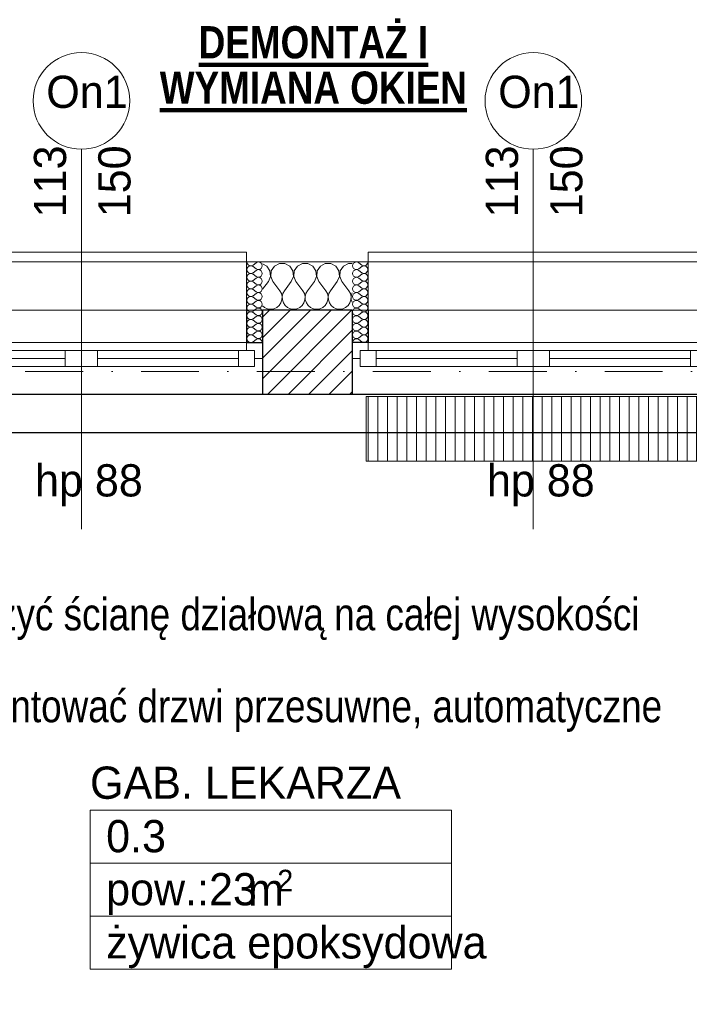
# Model space of a CAD drawing. Header units: millimetres. Extents: x 172139 to 266886, y 98118 to 138225.
# Tile 76 of 123: x 217863 to 219943, y 119371 to 122428. Entities that reach past the tile are written whole.
import ezdxf
from ezdxf.enums import TextEntityAlignment as Align

# ---------------------------------------------------------------- set-up
doc = ezdxf.new("R2010")
doc.units = ezdxf.units.MM
doc.header["$MEASUREMENT"] = 0
doc.linetypes.add('Kropki i Kreski', pattern=[360, 180, -90, 0, -90])
doc.linetypes.add('Wipeout_Contour', pattern=[1000, 0, -1000])
for name, color, linetype in [('Konstrukcja - Siatki mod', 7, 'Continuous'), ('KR_INW', 7, 'Continuous'), ('NAPIS_SODON', 7, 'Continuous'), ('Okna ArchiCADa', 7, 'Continuous'), ('STREFA_WYBURZENIA', 7, 'Continuous'), ('Znaczniki okien ArchiCADa', 7, 'Continuous')]:
    doc.layers.add(name, color=color, linetype=linetype)
for name, color, linetype, lineweight, true_color in [('Konstrukcja - Siatki mod_Nr_pióra__48', 7, 'Continuous', 15, 0xa80f02), ('KR_INW_Nr_pióra__102', 7, 'Continuous', 5, 0xcccccc), ('Metryczki pomieszczeń ArchiCADa_Nr_pióra__20', 7, 'Continuous', 13, 0xb00000), ('Okna ArchiCADa_Nr_pióra__61', 7, 'Continuous', 13, 0x6a6a6a), ('Okna ArchiCADa_Nr_pióra__64', 7, 'Continuous', 13, 0x41c341), ('PRZEBUDOWA_GRZEJNIK_DEMONTAŻ_Nr_pióra__48', 7, 'Continuous', 15, 0xa80f02), ('PRZEBUDOWA_WYBURZENIA_OPIS_Nr_pióra__8', 7, 'Continuous', 100, 0xa80f02), ('Znaczniki okien ArchiCADa_Nr_pióra__20', 7, 'Continuous', 13, 0xb00000), ('Znaczniki okien ArchiCADa_Nr_pióra__44', 7, 'Continuous', 13, 0x029e21)]:
    doc.layers.add(name, color=color, linetype=linetype, lineweight=lineweight, true_color=true_color)
for name, color, linetype, lineweight in [('KR_INW_Nr_pióra__101', 252, 'Continuous', 5), ('KR_INW_Nr_pióra__27', 7, 'Continuous', 25), ('KR_INW_Nr_pióra__47', 7, 'Continuous', 15), ('NAPIS_SODON_Nr_pióra__1', 7, 'Continuous', 13), ('NAPIS_SODON_Nr_pióra__121', 255, 'Continuous', 0), ('Okna ArchiCADa_Nr_pióra__27', 7, 'Continuous', 25), ('PRZEBUDOWA_WYBURZENIA_OPIS_Nr_pióra__1', 7, 'Continuous', 13), ('STREFA_WYBURZENIA_Nr_pióra__121', 255, 'Continuous', 0), ('Znaczniki okien ArchiCADa_Nr_pióra__7', 7, 'Continuous', 13)]:
    doc.layers.add(name, color=color, linetype=linetype, lineweight=lineweight)
doc.styles.add('GENERATED_STYLE_1', font='txt')
doc.styles.add('GENERATED_STYLE_2', font='txt')
doc.linetypes.add('X', pattern='A,0,[1,20231130_A.01.3_WYBURZENIA1.Shx,S=2.380952,R=0,X=0,Y=0],-300,0', length=300)
doc.dimstyles.new('GENERATED_STYLE__3', dxfattribs={"dimtxt": 0.18, "dimasz": 91.2, "dimexe": 0.18, "dimexo": 0.0625, "dimgap": 0.09, "dimtad": 0, "dimtih": 1, "dimtoh": 1, "dimdec": 4, "dimzin": 0, "dimdsep": 46, "dimcen": 0.09, "dimadec": 0, "dimazin": 0, "dimtfac": 1, "dimtdec": 4, "dimtmove": 0, "dimatfit": 3, "dimldrblk": 'ARROWHEAD_5', "dimfxl": 0, "dimtolj": 1, "dimtzin": 0, "dimarcsym": 0})

# ---------------------------------------------------------------- blocks, each defined once
blk = doc.blocks.new('GAB. LEKARZA_0.3_3', base_point=(218643.3, 119809.2))
at = {"layer": 'Metryczki pomieszczeń ArchiCADa_Nr_pióra__20', "linetype": 'Continuous'}
for p, q in [((218081.8, 119973.9), (219204.8, 119973.9)), ((218081.8, 119809.2), (218081.8, 119973.9)), ((219204.8, 119973.9), (219204.8, 119809.2)), ((219204.8, 119809.2), (218081.8, 119809.2)), ((218081.8, 119809.2), (219204.8, 119809.2)), ((218081.8, 119644.5), (218081.8, 119809.2)), ((219204.8, 119809.2), (219204.8, 119644.5)), ((219204.8, 119644.5), (218081.8, 119644.5)), ((218081.8, 119644.5), (219204.8, 119644.5)), ((218081.8, 119479.7), (218081.8, 119644.5)), ((219204.8, 119644.5), (219204.8, 119479.7)), ((219204.8, 119479.7), (218081.8, 119479.7))]:
    blk.add_line(p, q, dxfattribs=at)
at = {"layer": 'Metryczki pomieszczeń ArchiCADa_Nr_pióra__20'}
for tag, height, style, p in [('ROOM_NAME', 100, 'GENERATED_STYLE_2', (218081.8, 120109)), ('ROOM_NUMBER', 100, 'GENERATED_STYLE_1', (218131.8, 119943)), ('listZoneProperty', 100, 'GENERATED_STYLE_1', (218131.8, 119778.3)), ('DUMMY_385', 100, 'GENERATED_STYLE_1', (218535.5, 119776.8)), ('DUMMY_386', 66.7, 'GENERATED_STYLE_1', (218663.5, 119788.6)), ('basec', 100, 'GENERATED_STYLE_1', (218131.8, 119613.2))]:
    blk.add_attdef(tag, text='', height=height, dxfattribs=dict(at, style=style)).set_placement(p, align=Align.TOP_LEFT)
blk = doc.blocks.new('Strop_1', base_point=(179225, 121523.3))
at = {"layer": 'NAPIS_SODON_Nr_pióra__1', "linetype": 'Continuous', "flags": 128}
blk.add_lwpolyline([(179225, 121523.3), (179225.9, 107003.8), (250898.3, 107008.3), (250897.4, 121527.8)], close=True, dxfattribs=at)
blk = doc.blocks.new('Strop_2', base_point=(188316, 115154.1))
at = {"layer": 'NAPIS_SODON_Nr_pióra__121', "linetype": 'Continuous', "flags": 128}
blk.add_lwpolyline([(205315.4, 121145.6), (224463.2, 121145.6), (224463.2, 120284.7), (224843.2, 120284.7), (224843.2, 121525.6), (230445.6, 121525.6), (230445.6, 120284.7), (230445.6, 115394.1), (230442.2, 115394.1), (230443.9, 117003.9), (226439, 117009.8), (226379.4, 115221.6), (224893.2, 115252.5), (224893.2, 113397.6), (205242.2, 113397.6)], dxfattribs=at)
blk = doc.blocks.new('*X109')
at = {"layer": 'KR_INW_Nr_pióra__102', "linetype": 'Continuous'}
for p, q in [((218631.2, 121662.7), (218617.9, 121669.9)), ((218640.8, 121648.2), (218631.2, 121662.7)), ((218654.5, 121662.7), (218644.9, 121648.2)), ((218669.9, 121670.9), (218654.5, 121662.7)), ((218687.3, 121670.9), (218669.9, 121670.9)), ((218702.6, 121662.7), (218687.3, 121670.9)), ((218712.2, 121648.2), (218702.6, 121662.7)), ((218726, 121662.7), (218716.3, 121648.2)), ((218741.3, 121670.9), (218726, 121662.7)), ((218758.7, 121670.9), (218741.3, 121670.9)), ((218774, 121662.7), (218758.7, 121670.9)), ((218783.7, 121648.2), (218774, 121662.7)), ((218797.4, 121662.7), (218787.8, 121648.2)), ((218812.7, 121670.9), (218797.4, 121662.7)), ((218830.1, 121670.9), (218812.7, 121670.9)), ((218845.5, 121662.7), (218830.1, 121670.9)), ((218855.1, 121648.2), (218845.5, 121662.7)), ((218868.8, 121662.7), (218859.2, 121648.2)), ((218884.2, 121670.9), (218868.8, 121662.7)), ((218896.1, 121670.9), (218884.2, 121670.9)), ((218635.7, 121614.9), (218642.4, 121630.9)), ((218642.4, 121630.9), (218640.8, 121648.2)), ((218644.9, 121648.2), (218643.3, 121630.9)), ((218643.3, 121630.9), (218650, 121614.9)), ((218707.1, 121614.9), (218713.9, 121630.9)), ((218713.9, 121630.9), (218712.2, 121648.2)), ((218716.3, 121648.2), (218714.7, 121630.9)), ((218714.7, 121630.9), (218721.4, 121614.9)), ((218778.6, 121614.9), (218785.3, 121630.9)), ((218785.3, 121630.9), (218783.7, 121648.2)), ((218787.8, 121648.2), (218786.1, 121630.9)), ((218786.1, 121630.9), (218792.9, 121614.9)), ((218850, 121614.9), (218856.7, 121630.9)), ((218856.7, 121630.9), (218855.1, 121648.2)), ((218859.2, 121648.2), (218857.6, 121630.9)), ((218857.6, 121630.9), (218864.3, 121614.9)), ((218635.7, 121614.9), (218617.9, 121591.1)), ((218650, 121614.9), (218671.4, 121586.3)), ((218707.1, 121614.9), (218685.7, 121586.3)), ((218721.4, 121614.9), (218742.9, 121586.3)), ((218778.6, 121614.9), (218757.1, 121586.3)), ((218792.9, 121614.9), (218814.3, 121586.3)), ((218850, 121614.9), (218828.6, 121586.3)), ((218864.3, 121614.9), (218885.7, 121586.3)), ((218676.2, 121577.7), (218671.4, 121586.3)), ((218678.4, 121568.1), (218676.2, 121577.7)), ((218680.9, 121577.7), (218678.7, 121568.1)), ((218685.7, 121586.3), (218680.9, 121577.7)), ((218747.6, 121577.7), (218742.9, 121586.3)), ((218749.9, 121568.1), (218747.6, 121577.7)), ((218752.4, 121577.7), (218750.1, 121568.1)), ((218757.1, 121586.3), (218752.4, 121577.7)), ((218819.1, 121577.7), (218814.3, 121586.3)), ((218821.3, 121568.1), (218819.1, 121577.7)), ((218823.8, 121577.7), (218821.6, 121568.1)), ((218828.6, 121586.3), (218823.8, 121577.7)), ((218890.5, 121577.7), (218885.7, 121586.3)), ((218892.7, 121568.1), (218890.5, 121577.7)), ((218895.2, 121577.7), (218893, 121568.1)), ((218896.1, 121579.3), (218895.2, 121577.7)), ((218617.9, 121539.6), (218624.1, 121534.5)), ((218661.6, 121534.5), (218669.2, 121540.8)), ((218669.2, 121540.8), (218674.8, 121548.9)), ((218674.8, 121548.9), (218677.9, 121558.2)), ((218677.9, 121558.2), (218678.4, 121568.1)), ((218678.7, 121568.1), (218679.2, 121558.2)), ((218679.2, 121558.2), (218682.3, 121548.9)), ((218682.3, 121548.9), (218687.9, 121540.8)), ((218687.9, 121540.8), (218695.5, 121534.5)), ((218733.1, 121534.5), (218740.6, 121540.8)), ((218740.6, 121540.8), (218746.2, 121548.9)), ((218746.2, 121548.9), (218749.4, 121558.2)), ((218749.4, 121558.2), (218749.9, 121568.1)), ((218750.1, 121568.1), (218750.6, 121558.2)), ((218750.6, 121558.2), (218753.8, 121548.9)), ((218753.8, 121548.9), (218759.4, 121540.8)), ((218759.4, 121540.8), (218766.9, 121534.5)), ((218804.5, 121534.5), (218812.1, 121540.8)), ((218812.1, 121540.8), (218817.7, 121548.9)), ((218817.7, 121548.9), (218820.8, 121558.2)), ((218820.8, 121558.2), (218821.3, 121568.1)), ((218821.6, 121568.1), (218822.1, 121558.2)), ((218822.1, 121558.2), (218825.2, 121548.9)), ((218825.2, 121548.9), (218830.8, 121540.8)), ((218830.8, 121540.8), (218838.4, 121534.5)), ((218875.9, 121534.5), (218883.5, 121540.8)), ((218883.5, 121540.8), (218889.1, 121548.9)), ((218889.1, 121548.9), (218892.2, 121558.2)), ((218892.2, 121558.2), (218892.7, 121568.1)), ((218893, 121568.1), (218893.5, 121558.2)), ((218893.5, 121558.2), (218896.1, 121550.5)), ((218624.1, 121534.5), (218633.1, 121530.5)), ((218633.1, 121530.5), (218642.9, 121529.2)), ((218642.9, 121529.2), (218652.6, 121530.5)), ((218652.6, 121530.5), (218661.6, 121534.5)), ((218695.5, 121534.5), (218704.5, 121530.5)), ((218704.5, 121530.5), (218714.3, 121529.2)), ((218714.3, 121529.2), (218724, 121530.5)), ((218724, 121530.5), (218733.1, 121534.5)), ((218766.9, 121534.5), (218776, 121530.5)), ((218776, 121530.5), (218785.7, 121529.2)), ((218785.7, 121529.2), (218795.5, 121530.5)), ((218795.5, 121530.5), (218804.5, 121534.5)), ((218838.4, 121534.5), (218847.4, 121530.5)), ((218847.4, 121530.5), (218857.1, 121529.2)), ((218857.1, 121529.2), (218866.9, 121530.5)), ((218866.9, 121530.5), (218875.9, 121534.5))]:
    blk.add_line(p, q, dxfattribs=at)
blk = doc.blocks.new('*X117')
at = {"layer": 'KR_INW_Nr_pióra__102', "linetype": 'Continuous'}
for p, q in [((218916.3, 121673.2), (218925.9, 121666.1)), ((218916.3, 121654.2), (218925.9, 121661.3)), ((218916.3, 121649.4), (218925.9, 121642.3)), ((218916.3, 121630.4), (218925.9, 121637.5)), ((218916.3, 121625.6), (218925.9, 121618.5)), ((218916.3, 121606.5), (218925.9, 121613.7)), ((218916.3, 121601.8), (218925.9, 121594.6)), ((218916.3, 121582.7), (218925.9, 121589.9)), ((218916.3, 121578), (218925.9, 121570.8)), ((218916.3, 121558.9), (218925.9, 121566.1)), ((218916.3, 121554.2), (218925.9, 121547)), ((218916.3, 121535.1), (218925.9, 121542.3)), ((218916.3, 121530.4), (218925.9, 121523.2)), ((218916.3, 121511.3), (218925.9, 121518.5)), ((218916.3, 121506.5), (218925.9, 121499.4)), ((218916.3, 121487.5), (218925.9, 121494.6)), ((218916.3, 121482.7), (218925.9, 121475.6)), ((218916.3, 121463.7), (218925.9, 121470.8)), ((218916.3, 121458.9), (218925.9, 121451.8)), ((218916.3, 121439.9), (218925.9, 121447)), ((218916.3, 121435.1), (218925.9, 121428))]:
    blk.add_line(p, q, dxfattribs=at)
for centre, start, end in [((218909.2, 121663.7), 53.1301, 306.8699), ((218933, 121675.6), 233.1301, 0), ((218933, 121651.8), 0, 126.8699), ((218909.2, 121639.9), 53.1301, 306.8699), ((218933, 121651.8), 233.1301, 0), ((218933, 121628), 0, 126.8699), ((218909.2, 121616.1), 53.1301, 306.8699), ((218909.2, 121592.3), 53.1301, 306.8699), ((218933, 121628), 233.1301, 0), ((218933, 121604.2), 0, 126.8699), ((218933, 121604.2), 233.1301, 0), ((218909.2, 121568.5), 53.1301, 306.8699), ((218933, 121580.4), 0, 126.8699), ((218933, 121580.4), 233.1301, 0), ((218909.2, 121544.6), 53.1301, 306.8699), ((218933, 121556.5), 0, 126.8699), ((218933, 121556.5), 233.1301, 0), ((218933, 121532.7), 0, 126.8699), ((218909.2, 121520.8), 53.1301, 306.8699), ((218909.2, 121497), 53.1301, 306.8699), ((218933, 121532.7), 233.1301, 0), ((218933, 121508.9), 0, 126.8699), ((218933, 121508.9), 233.1301, 0), ((218909.2, 121473.2), 53.1301, 306.8699), ((218933, 121485.1), 0, 126.8699), ((218933, 121485.1), 233.1301, 0), ((218909.2, 121449.4), 53.1301, 306.8699), ((218933, 121461.3), 0, 126.8699), ((218933, 121461.3), 233.1301, 0), ((218933, 121437.5), 0, 126.8699), ((218909.2, 121425.6), 53.1301, 180), ((218933, 121437.5), 233.1301, 0)]:
    blk.add_arc(centre, 11.9, start, end, dxfattribs=at)
blk = doc.blocks.new('*X120')
at = {"layer": 'KR_INW_Nr_pióra__102', "linetype": 'Continuous'}
for p, q in [((218597.6, 121673.2), (218588.1, 121666.1)), ((218597.6, 121654.2), (218588.1, 121661.3)), ((218597.6, 121649.4), (218588.1, 121642.3)), ((218597.6, 121630.4), (218588.1, 121637.5)), ((218597.6, 121625.6), (218588.1, 121618.5)), ((218597.6, 121606.5), (218588.1, 121613.7)), ((218597.6, 121601.8), (218588.1, 121594.6)), ((218597.6, 121582.7), (218588.1, 121589.9)), ((218597.6, 121578), (218588.1, 121570.8)), ((218597.6, 121558.9), (218588.1, 121566.1)), ((218597.6, 121554.2), (218588.1, 121547)), ((218597.6, 121535.1), (218588.1, 121542.3)), ((218597.6, 121530.4), (218588.1, 121523.2)), ((218597.6, 121511.3), (218588.1, 121518.5)), ((218597.6, 121506.5), (218588.1, 121499.4)), ((218597.6, 121487.5), (218588.1, 121494.6)), ((218597.6, 121482.7), (218588.1, 121475.6)), ((218597.6, 121463.7), (218588.1, 121470.8)), ((218597.6, 121458.9), (218588.1, 121451.8)), ((218597.6, 121439.9), (218588.1, 121447)), ((218597.6, 121435.1), (218588.1, 121428))]:
    blk.add_line(p, q, dxfattribs=at)
for centre, start, end in [((218581, 121675.6), 180, 306.8699), ((218581, 121651.8), 53.1301, 180), ((218604.8, 121663.7), 233.1301, 126.8699), ((218581, 121651.8), 180, 306.8699), ((218581, 121628), 53.1301, 180), ((218604.8, 121639.9), 233.1301, 126.8699), ((218581, 121628), 180, 306.8699), ((218581, 121604.2), 53.1301, 180), ((218581, 121604.2), 180, 306.8699), ((218604.8, 121616.1), 233.1301, 126.8699), ((218604.8, 121592.3), 233.1301, 126.8699), ((218581, 121580.4), 53.1301, 180), ((218581, 121580.4), 180, 306.8699), ((218604.8, 121568.5), 233.1301, 126.8699), ((218581, 121556.5), 53.1301, 180), ((218581, 121556.5), 180, 306.8699), ((218581, 121532.7), 53.1301, 180), ((218604.8, 121544.6), 233.1301, 126.8699), ((218581, 121532.7), 180, 306.8699), ((218581, 121508.9), 53.1301, 180), ((218581, 121508.9), 180, 306.8699), ((218604.8, 121520.8), 233.1301, 126.8699), ((218604.8, 121497), 233.1301, 126.8699), ((218581, 121485.1), 53.1301, 180), ((218581, 121485.1), 180, 306.8699), ((218604.8, 121473.2), 233.1301, 126.8699), ((218581, 121461.3), 53.1301, 180), ((218581, 121461.3), 180, 306.8699), ((218581, 121437.5), 53.1301, 180), ((218604.8, 121449.4), 233.1301, 126.8699), ((218581, 121437.5), 180, 306.8699), ((218604.8, 121425.6), 0, 126.8699)]:
    blk.add_arc(centre, 11.9, start, end, dxfattribs=at)
blk = doc.blocks.new('Okno dwuskrzydłowe 19')
at = {"layer": 'Okna ArchiCADa_Nr_pióra__64', "linetype": 'Continuous'}
for p, q in [((-562.8, 230), (562.8, 230)), ((-562.8, 0), (-537.8, 0)), ((-562.8, -50), (-562.8, 0)), ((-537.8, 25), (-487.8, 25)), ((-537.8, -25), (-537.8, 25)), ((-537.8, 0), (-537.8, -25)), ((-487.8, 25), (-50, 25)), ((-487.8, 25), (-487.8, -25)), ((-487.8, 25), (-50, 25)), ((-487.8, 0), (-50, 0)), ((-50, -25), (-50, 25)), ((-50, 25), (0, 25)), ((0, 25), (0, -25)), ((0, 25), (50, 25)), ((0, -25), (0, 25)), ((50, 25), (487.8, 25)), ((50, 25), (50, -25)), ((50, 25), (487.8, 25)), ((50, 0), (487.8, 0)), ((487.8, -25), (487.8, 25)), ((487.8, 25), (537.8, 25)), ((537.8, 25), (537.8, -25)), ((537.8, -25), (537.8, 0)), ((537.8, 0), (562.8, 0)), ((562.8, -50), (562.8, 0)), ((-537.8, -25), (-512.8, -25)), ((-487.8, -25), (-537.8, -25)), ((-512.8, -25), (-512.8, -50)), ((-50, -25), (-487.8, -25)), ((0, -25), (-50, -25)), ((50, -25), (0, -25)), ((487.8, -25), (50, -25)), ((537.8, -25), (487.8, -25)), ((512.8, -50), (512.8, -25)), ((512.8, -25), (537.8, -25)), ((-512.8, -50), (-562.8, -50)), ((-512.8, -50), (-562.8, -50)), ((0, -50), (-512.8, -50)), ((512.8, -50), (0, -50)), ((562.8, -50), (512.8, -50)), ((512.8, -50), (562.8, -50)), ((-512.8, -300), (512.8, -300)), ((-512.8, -300), (-512.8, -330)), ((512.8, -330), (512.8, -300)), ((-512.8, -330), (512.8, -330))]:
    blk.add_line(p, q, dxfattribs=at)
blk = doc.blocks.new('Znacznik O 19')
at = {"layer": 'Znaczniki okien ArchiCADa_Nr_pióra__20', "linetype": 'Continuous'}
blk.add_line((0, 350), (0, -830), dxfattribs=at)
at = {"layer": 'Znaczniki okien ArchiCADa_Nr_pióra__44', "linetype": 'Continuous'}
for start, end in [(0, 180), (180, 0)]:
    blk.add_arc((0, 500), 150, start, end, dxfattribs=at)
at = {"layer": 'Znaczniki okien ArchiCADa_Nr_pióra__7', "style": 'GENERATED_STYLE_1'}
for tag, p in [('AC_MarkerText_2', (-17.6, 138.6)), ('AC_MarkerText_3', (182.4, 138.7))]:
    blk.add_attdef(tag, text='', height=100, rotation=90, dxfattribs=at).set_placement(p, align=Align.BOTTOM_LEFT)
for tag, p in [('AC_WIDO_ID', (-109.2, 448.3)), ('AC_MarkerText_4', (-144, -758))]:
    blk.add_attdef(tag, text='', height=100, dxfattribs=at).set_placement(p, align=Align.BOTTOM_LEFT)
blk = doc.blocks.new('Wnęka sklepiona płasko 19_2')
at = {"layer": 'Okna ArchiCADa_Nr_pióra__27', "linetype": 'Continuous'}
for p, q in [((-1264.8, 250), (-1264.8, 130)), ((1264.8, 250), (-1264.8, 250)), ((1264.8, 130), (1264.8, 250)), ((-1264.8, 130), (1264.8, 130))]:
    blk.add_line(p, q, dxfattribs=at)
at = {"layer": 'Okna ArchiCADa_Nr_pióra__61', "linetype": 'Continuous'}
blk.add_line((-1264.8, 250), (1264.8, 250), dxfattribs=at)
blk = doc.blocks.new('Ściana_1', base_point=(179075.1, 121675.6))
at = {"layer": 'KR_INW_Nr_pióra__101', "linetype": 'Continuous'}
h = blk.add_hatch(dxfattribs=at)
h.set_pattern_fill('Cegła_licówka', color=256, style=0, pattern_type=2)
h.set_pattern_definition([(45, (0, 0), (-31.819804, 31.819804), [])])
h.paths.add_polyline_path([(218617.9, 121375.6), (218617.9, 121265.6), (218896.1, 121265.6), (218896.1, 121375.6), (218896.1, 121425.6), (218896.1, 121525.6), (218617.9, 121525.6), (218617.9, 121425.6)])
at = {"layer": 'KR_INW_Nr_pióra__27', "linetype": 'Continuous'}
for p, q in [((218567.9, 121525.6), (218567.9, 121425.6)), ((218896.1, 121525.6), (218617.9, 121525.6)), ((218617.9, 121525.6), (218617.9, 121425.6)), ((218896.1, 121525.6), (218896.1, 121425.6)), ((218946.1, 121525.6), (218946.1, 121425.6)), ((218567.9, 121425.6), (218617.9, 121425.6)), ((218617.9, 121425.6), (218617.9, 121375.6)), ((218946.1, 121425.6), (218896.1, 121425.6)), ((218896.1, 121425.6), (218896.1, 121375.6)), ((218617.9, 121375.6), (218617.9, 121265.6)), ((218896.1, 121375.6), (218896.1, 121265.6)), ((218617.9, 121265.6), (218896.1, 121265.6))]:
    blk.add_line(p, q, dxfattribs=at)
at = {"layer": 'KR_INW_Nr_pióra__47', "linetype": 'Continuous'}
for p, q in [((218617.9, 121675.6), (218567.9, 121675.6)), ((218567.9, 121425.6), (218567.9, 121675.6)), ((218567.9, 121675.6), (218567.9, 121525.6)), ((218896.1, 121675.6), (218946.1, 121675.6)), ((218946.1, 121425.6), (218946.1, 121675.6)), ((218946.1, 121675.6), (218946.1, 121525.6)), ((218617.9, 121425.6), (218567.9, 121425.6)), ((218896.1, 121425.6), (218946.1, 121425.6))]:
    blk.add_line(p, q, dxfattribs=at)
at = {"layer": 'KR_INW_Nr_pióra__47', "linetype": 'Continuous', "flags": 128}
blk.add_lwpolyline([(218896.1, 121675.6), (218617.9, 121675.6)], dxfattribs=at)
at = {"layer": 'KR_INW'}
for name in ['*X120', '*X109', '*X117']:
    blk.add_blockref(name, (0, 0), dxfattribs=at)
at = {"layer": 'Okna ArchiCADa', "color": 251, "linetype": 'Continuous', "lineweight": 13, "true_color": 0x6a6a6a, "xscale": -1, "zscale": 1000, "rotation": 180}
blk.add_blockref('Wnęka sklepiona płasko 19_2', (218757, 121395.6), dxfattribs=at)
at = {"layer": 'Okna ArchiCADa_Nr_pióra__64', "linetype": 'Continuous', "xscale": -1, "zscale": 1000, "rotation": 180}
for p in [(218055, 121375.6), (219458.9, 121375.6)]:
    blk.add_blockref('Okno dwuskrzydłowe 19', p, dxfattribs=at)
at = {"layer": 'Znaczniki okien ArchiCADa', "color": 14, "lineweight": 13, "true_color": 0xb00000}
ref = blk.add_blockref('Znacznik O 19', (218055, 121675.6), dxfattribs=at)
ref.add_attrib('AC_MarkerText_2', '113', dxfattribs={"layer": 'Znaczniki okien ArchiCADa_Nr_pióra__7', "color": 7, "height": 100, "rotation": 90, "style": 'GENERATED_STYLE_1'}).set_placement((218037.4, 121814.2), align=Align.BOTTOM_LEFT)
ref.add_attrib('AC_MarkerText_3', '150', dxfattribs={"layer": 'Znaczniki okien ArchiCADa_Nr_pióra__7', "color": 7, "height": 100, "rotation": 90, "style": 'GENERATED_STYLE_1'}).set_placement((218237.4, 121814.3), align=Align.BOTTOM_LEFT)
ref.add_attrib('AC_MarkerText_4', 'hp 88', dxfattribs={"layer": 'Znaczniki okien ArchiCADa_Nr_pióra__7', "color": 7, "height": 100, "style": 'GENERATED_STYLE_1'}).set_placement((217911, 120917.6), align=Align.BOTTOM_LEFT)
ref.add_attrib('AC_WIDO_ID', 'On1', dxfattribs={"layer": 'Znaczniki okien ArchiCADa_Nr_pióra__7', "color": 7, "height": 100, "style": 'GENERATED_STYLE_1'}).set_placement((217945.9, 122123.9), align=Align.BOTTOM_LEFT)
ref = blk.add_blockref('Znacznik O 19', (219458.9, 121675.6), dxfattribs=at)
ref.add_attrib('AC_MarkerText_2', '113', dxfattribs={"layer": 'Znaczniki okien ArchiCADa_Nr_pióra__7', "color": 7, "height": 100, "rotation": 90, "style": 'GENERATED_STYLE_1'}).set_placement((219441.3, 121814.2), align=Align.BOTTOM_LEFT)
ref.add_attrib('AC_MarkerText_3', '150', dxfattribs={"layer": 'Znaczniki okien ArchiCADa_Nr_pióra__7', "color": 7, "height": 100, "rotation": 90, "style": 'GENERATED_STYLE_1'}).set_placement((219641.3, 121814.3), align=Align.BOTTOM_LEFT)
ref.add_attrib('AC_MarkerText_4', 'hp 88', dxfattribs={"layer": 'Znaczniki okien ArchiCADa_Nr_pióra__7', "color": 7, "height": 100, "style": 'GENERATED_STYLE_1'}).set_placement((219314.9, 120917.6), align=Align.BOTTOM_LEFT)
ref.add_attrib('AC_WIDO_ID', 'On1', dxfattribs={"layer": 'Znaczniki okien ArchiCADa_Nr_pióra__7', "color": 7, "height": 100, "style": 'GENERATED_STYLE_1'}).set_placement((219349.8, 122123.9), align=Align.BOTTOM_LEFT)
blk = doc.blocks.new('ARROWHEAD_5')
at = {"color": 0, "linetype": 'Continuous', "lineweight": 0}
blk.add_line((0, 0), (-1, 0), dxfattribs=at)
blk.add_solid([(-1, 0.2679), (0, 0), (-1, -0.2679), (-1, 0.2679)], dxfattribs=at)
blk = doc.blocks.new('Standardowy znacznik siatki_10')
at = {"layer": 'Konstrukcja - Siatki mod_Nr_pióra__48', "linetype": 'Kropki i Kreski'}
blk.add_line((1000, 0), (72912, 0), dxfattribs=at)

msp = doc.modelspace()

# ---------------------------------------------------------------- hatches: boundary and pattern name
at = {"layer": 'PRZEBUDOWA_GRZEJNIK_DEMONTAŻ_Nr_pióra__48', "linetype": 'Continuous'}
h = msp.add_hatch(dxfattribs=at)
h.set_pattern_fill('Sklejka', color=256, style=0, pattern_type=2)
h.set_pattern_definition([(90, (219456.278, 121157.63), (-30, 0), [])])
h.paths.add_polyline_path([(218939.5, 121057.6), (219973.1, 121057.6), (219973.1, 121257.6), (218939.5, 121257.6)])

# ---------------------------------------------------------------- linework, layer by layer
at = {"layer": 'PRZEBUDOWA_GRZEJNIK_DEMONTAŻ_Nr_pióra__48', "linetype": 'X', "flags": 128}
msp.add_lwpolyline([(218939.5, 121057.6), (219973.1, 121057.6), (219973.1, 121257.6), (218939.5, 121257.6)], close=True, dxfattribs=at)
at = {"layer": 'STREFA_WYBURZENIA_Nr_pióra__121', "linetype": 'Continuous', "flags": 128}
msp.add_lwpolyline([(218939.5, 121145.6), (216352.2, 121145.6), (216562.2, 121140), (216420.8, 115856.8), (216420.8, 115856.8), (216785.8, 115846.9), (216797.4, 115586.8), (216862.4, 115586.8), (218312.4, 115586.8), (220688.1, 115586.8), (220678.8, 116587.4), (220733.9, 116588.9), (220678.8, 116588.4), (220636.9, 121145.6), (219973.1, 121145.6), (219973.1, 121057.6), (218939.5, 121057.6)], close=True, dxfattribs=at)

# ---------------------------------------------------------------- block references
at = {"layer": 'Konstrukcja - Siatki mod', "color": 8, "linetype": 'Continuous', "lineweight": 13, "zscale": 1000}
msp.add_blockref('Standardowy znacznik siatki_10', (177989.3, 121335.6), dxfattribs=at)
at = {"layer": 'KR_INW'}
msp.add_blockref('Ściana_1', (179075.1, 121675.6), dxfattribs=at)
at = {"layer": 'NAPIS_SODON', "linetype": 'Continuous'}
msp.add_blockref('Strop_1', (179225, 121523.3), dxfattribs=at)
at = {"layer": 'NAPIS_SODON', "color": 255, "linetype": 'Continuous', "lineweight": 0}
msp.add_blockref('Strop_2', (188316, 115154.1), dxfattribs=at)
at = {"layer": 'STREFA_WYBURZENIA', "color": 14, "linetype": 'Continuous', "lineweight": 13, "true_color": 0xb00000}
ref = msp.add_blockref('GAB. LEKARZA_0.3_3', (218643.3, 119809.2), dxfattribs=at)
ref.add_attrib('ROOM_NAME', 'GAB. LEKARZA', dxfattribs={"layer": 'Metryczki pomieszczeń ArchiCADa_Nr_pióra__20', "color": 14, "true_color": 0xb00000, "height": 100, "style": 'GENERATED_STYLE_2'}).set_placement((218081.8, 120109), align=Align.TOP_LEFT)
ref.add_attrib('ROOM_NUMBER', '0.3', dxfattribs={"layer": 'Metryczki pomieszczeń ArchiCADa_Nr_pióra__20', "color": 14, "true_color": 0xb00000, "height": 100, "style": 'GENERATED_STYLE_1'}).set_placement((218131.8, 119943), align=Align.TOP_LEFT)
ref.add_attrib('listZoneProperty', 'pow.:23', dxfattribs={"layer": 'Metryczki pomieszczeń ArchiCADa_Nr_pióra__20', "color": 14, "true_color": 0xb00000, "height": 100, "style": 'GENERATED_STYLE_1'}).set_placement((218131.8, 119778.3), align=Align.TOP_LEFT)
ref.add_attrib('basec', 'żywica epoksydowa', dxfattribs={"layer": 'Metryczki pomieszczeń ArchiCADa_Nr_pióra__20', "color": 14, "true_color": 0xb00000, "height": 100, "style": 'GENERATED_STYLE_1'}).set_placement((218131.8, 119613.2), align=Align.TOP_LEFT)
ref.add_attrib('DUMMY_385', ' m', dxfattribs={"layer": 'Metryczki pomieszczeń ArchiCADa_Nr_pióra__20', "color": 14, "true_color": 0xb00000, "height": 100, "style": 'GENERATED_STYLE_1'}).set_placement((218535.5, 119776.8), align=Align.TOP_LEFT)
ref.add_attrib('DUMMY_386', '2', dxfattribs={"layer": 'Metryczki pomieszczeń ArchiCADa_Nr_pióra__20', "color": 14, "true_color": 0xb00000, "height": 66.7, "style": 'GENERATED_STYLE_1'}).set_placement((218663.5, 119788.6), align=Align.TOP_LEFT)

# ---------------------------------------------------------------- texts
at = {"layer": 'PRZEBUDOWA_WYBURZENIA_OPIS_Nr_pióra__8', "linetype": 'Continuous', "insert": (218775.6, 122407.7), "char_height": 100, "width": 1246.832, "attachment_point": 2, "line_spacing_factor": 0.846029, "style": 'GENERATED_STYLE_2'}
msp.add_mtext('\\A1;{\\fArial Narrow|b1|i0|c238|p34;\\L\\LDEMONTAŻ I WYMIANA OKIEN}', dxfattribs=at)

# ---------------------------------------------------------------- next in the draw order: wipeouts: each hides what was drawn before it
at = {"linetype": 'Wipeout_Contour', "ltscale": 998786.941723}
msp.add_wipeout([(217454.5, 120699.7), (219847.5, 120699.7), (219847.5, 120463), (217454.5, 120463)], dxfattribs=at).dxf.layer = 'PRZEBUDOWA_WYBURZENIA_OPIS_Nr_pióra__1'

# ---------------------------------------------------------------- next in the draw order: texts
at = {"layer": 'PRZEBUDOWA_WYBURZENIA_OPIS_Nr_pióra__1', "linetype": 'Continuous', "insert": (217490.5, 120501.7), "char_height": 100, "attachment_point": 7, "style": 'GENERATED_STYLE_1'}
msp.add_mtext('\\A1;{\\fArial Narrow|b0|i0|c238|p34;wyburzyć ścianę działową na całej wysokości}', dxfattribs=at)

# ---------------------------------------------------------------- next in the draw order: leaders
at = {"layer": 'PRZEBUDOWA_WYBURZENIA_OPIS_Nr_pióra__1', "linetype": 'Continuous', "annotation_type": 0, "has_hookline": 1, "hookline_direction": 0, "text_width": 2291.9}
msp.add_leader([(216454.5, 119999), (216954.5, 120501.7), (217490.4, 120501.7)], dimstyle='GENERATED_STYLE__3', dxfattribs=at)

# ---------------------------------------------------------------- next in the draw order: wipeouts: each hides what was drawn before it
at = {"linetype": 'Wipeout_Contour', "ltscale": 998355.367487}
msp.add_wipeout([(217454.5, 120414.5), (219915.2, 120414.5), (219915.2, 120177.8), (217454.5, 120177.8)], dxfattribs=at).dxf.layer = 'PRZEBUDOWA_WYBURZENIA_OPIS_Nr_pióra__1'

# ---------------------------------------------------------------- next in the draw order: texts
at = {"layer": 'PRZEBUDOWA_WYBURZENIA_OPIS_Nr_pióra__1', "linetype": 'Continuous', "insert": (217490.5, 120216.5), "char_height": 100, "attachment_point": 7, "style": 'GENERATED_STYLE_1'}
msp.add_mtext('\\A1;{\\fArial Narrow|b0|i0|c238|p34;zdemontować drzwi przesuwne, automatyczne}', dxfattribs=at)

# ---------------------------------------------------------------- next in the draw order: leaders
at = {"layer": 'PRZEBUDOWA_WYBURZENIA_OPIS_Nr_pióra__1', "linetype": 'Continuous', "annotation_type": 0, "has_hookline": 1, "hookline_direction": 0, "text_width": 2363}
msp.add_leader([(216601.9, 119403.1), (216954.5, 120216.5), (217490.4, 120216.5)], dimstyle='GENERATED_STYLE__3', dxfattribs=at)

doc.saveas('drawing.dxf')
